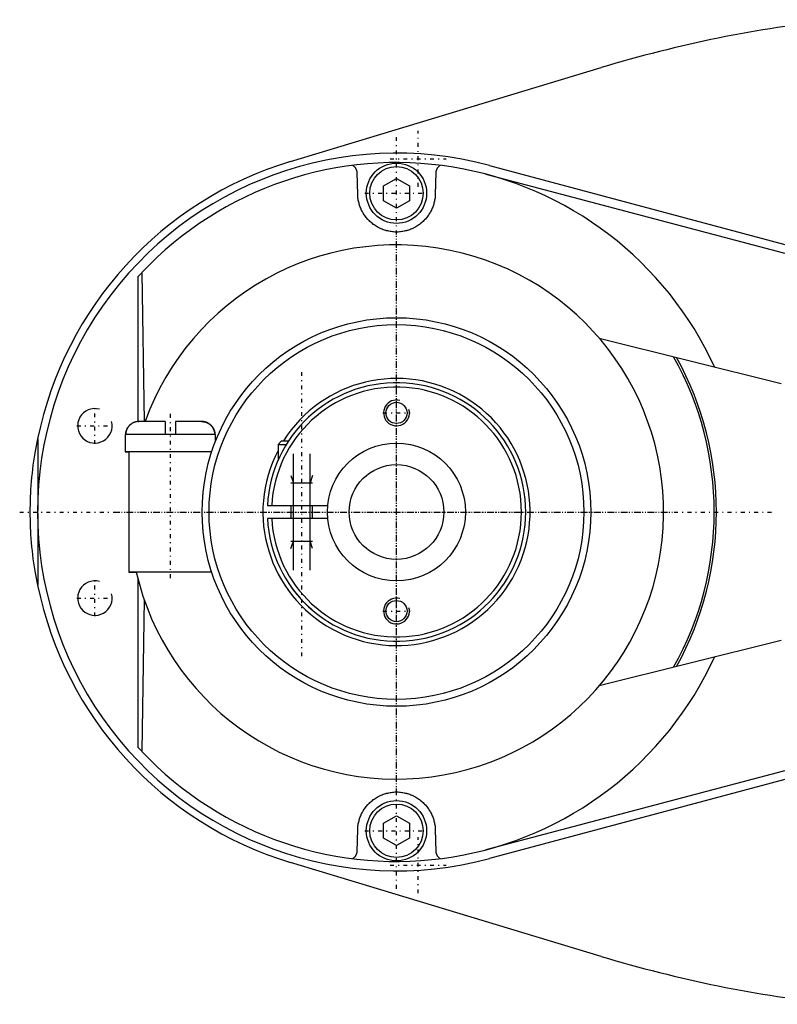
# Model space of a CAD drawing. Extents: x -344 to 171, y -70 to 70.
# Tile 1 of 4: x -344 to -256, y -57 to 57. Entities that reach past the tile are written whole.
import ezdxf

# ---------------------------------------------------------------- set-up
doc = ezdxf.new("R2010")
doc.units = 0
doc.linetypes.add('CENTER', pattern=[1.5, 0.45, -0.5, 0.05, -0.5])
for name, color, linetype in [('AM_0', 7, 'CONTINUOUS'), ('AM_10', 7, 'CONTINUOUS'), ('AM_7', 7, 'CENTER')]:
    doc.layers.add(name, color=color, linetype=linetype)

msp = doc.modelspace()

# ---------------------------------------------------------------- linework, layer by layer
at = {"layer": 'AM_0', "color": 7, "linetype": 'CONTINUOUS'}
for p, q in [((-312.3, 40.68), (-276.23, 51.58)), ((-289.22, 40.23), (-242.41, 27.68)), ((-304.5, 36.87), (-304.57, 39.39)), ((-295.43, 39.39), (-295.5, 36.87)), ((-289.65, 39.22), (-242.45, 26.75)), ((-301.5, 37.87), (-300, 38.73)), ((-301.5, 36.13), (-301.5, 37.87)), ((-300, 38.73), (-298.5, 37.87)), ((-298.5, 37.87), (-298.5, 36.13)), ((-300, 35.27), (-301.5, 36.13)), ((-298.5, 36.13), (-300, 35.27)), ((-330, 27.3), (-329.55, 27.78)), ((-329.55, 27.78), (-329.29, 10.5)), ((-330, 27.3), (-330, 10.5)), ((-276.46, 20.17), (-255.34, 14.91)), ((-326.85, 10.5), (-329.89, 10.5)), ((-326.85, 10.5), (-326.85, 9)), ((-322.61, 10.5), (-325.65, 10.5)), ((-325.65, 10.5), (-325.65, 9)), ((-341.64, 8.48), (-341.64, 0.16)), ((-331.5, 9), (-331.5, 7)), ((-321, 9), (-331.5, 9)), ((-321, 8.22), (-321, 9)), ((-313.35, 8.25), (-313.75, 7.85)), ((-313.35, 8.25), (-312.53, 8.25)), ((-331.5, 7), (-331.05, 7)), ((-321.44, 7), (-331.5, 7)), ((-331.05, 7), (-331.05, -7)), ((-321.45, 6.96), (-321.45, 7)), ((-313.75, 7.85), (-313.75, 5.99)), ((-313.75, 7.85), (-312.78, 7.85)), ((-314.98, 0.75), (-307.96, 0.75)), ((-312.25, 0.75), (-312.25, -0.75)), ((-309.75, -0.75), (-309.75, 0.75)), ((-341.64, -0.16), (-341.64, -8.48)), ((-307.96, -0.75), (-314.98, -0.75)), ((-331.05, -7), (-330.2, -7)), ((-321.45, -7), (-331.05, -7)), ((-330, -7.81), (-330, -27.3)), ((-321.45, -7), (-321.45, -6.96)), ((-329.29, -10.16), (-329.55, -27.78)), ((-255.34, -14.91), (-276.46, -20.17)), ((-329.55, -27.78), (-330, -27.3)), ((-242.45, -26.75), (-289.65, -39.22)), ((-242.41, -27.68), (-289.22, -40.23)), ((-301.5, -36.13), (-300, -35.27)), ((-300, -35.27), (-298.5, -36.13)), ((-301.5, -37.87), (-301.5, -36.13)), ((-298.5, -36.13), (-298.5, -37.87)), ((-304.57, -39.39), (-304.5, -36.87)), ((-295.5, -36.87), (-295.43, -39.39)), ((-300, -38.73), (-301.5, -37.87)), ((-298.5, -37.87), (-300, -38.73)), ((-276.23, -51.58), (-312.3, -40.68))]:
    msp.add_line(p, q, dxfattribs=at)
for points in [[(-304.57, 39.39, 0), (-304.57, 39.42, 0), (-304.58, 39.47, 0), (-304.58, 39.53, 0), (-304.59, 39.56, 0), (-304.6, 39.58, 0), (-304.61, 39.64, 0), (-304.63, 39.69, 0), (-304.65, 39.75, 0), (-304.67, 39.8, 0), (-304.7, 39.85, 0), (-304.71, 39.87, 0), (-304.73, 39.9, 0), (-304.76, 39.95, 0), (-304.8, 39.99, 0), (-304.83, 40.04, 0), (-304.87, 40.08, 0), (-304.92, 40.12, 0), (-304.94, 40.14, 0), (-304.97, 40.16, 0), (-305.01, 40.19, 0), (-305.07, 40.22, 0), (-305.09, 40.24, 0)], [(-294.91, 40.24, 0), (-294.93, 40.22, 0), (-294.99, 40.19, 0), (-295.04, 40.16, 0), (-295.06, 40.14, 0), (-295.08, 40.12, 0), (-295.12, 40.08, 0), (-295.17, 40.04, 0), (-295.2, 39.99, 0), (-295.24, 39.95, 0), (-295.27, 39.9, 0), (-295.29, 39.87, 0), (-295.3, 39.85, 0), (-295.33, 39.8, 0), (-295.35, 39.75, 0), (-295.37, 39.69, 0), (-295.39, 39.64, 0), (-295.4, 39.58, 0), (-295.41, 39.56, 0), (-295.42, 39.53, 0), (-295.42, 39.47, 0), (-295.43, 39.42, 0), (-295.43, 39.39, 0)], [(-295.5, 36.87, 0), (-295.5, 36.81, 0), (-295.51, 36.69, 0), (-295.52, 36.57, 0), (-295.53, 36.51, 0), (-295.53, 36.44, 0), (-295.55, 36.32, 0), (-295.57, 36.2, 0), (-295.59, 36.08, 0), (-295.62, 35.96, 0), (-295.65, 35.85, 0), (-295.67, 35.79, 0), (-295.68, 35.73, 0), (-295.72, 35.61, 0), (-295.76, 35.49, 0), (-295.8, 35.38, 0), (-295.85, 35.26, 0), (-295.9, 35.15, 0), (-295.92, 35.09, 0), (-295.95, 35.04, 0), (-296.01, 34.93, 0), (-296.06, 34.82, 0), (-296.09, 34.76, 0), (-296.13, 34.71, 0), (-296.19, 34.6, 0), (-296.26, 34.5, 0), (-296.29, 34.45, 0), (-296.33, 34.4, 0), (-296.4, 34.29, 0), (-296.48, 34.19, 0), (-296.56, 34.1, 0), (-296.65, 34, 0), (-296.73, 33.91, 0), (-296.78, 33.86, 0), (-296.82, 33.82, 0), (-296.91, 33.73, 0), (-297.01, 33.64, 0), (-297.1, 33.56, 0), (-297.21, 33.47, 0), (-297.31, 33.39, 0), (-297.36, 33.36, 0), (-297.41, 33.32, 0), (-297.52, 33.24, 0), (-297.63, 33.17, 0), (-297.75, 33.11, 0), (-297.86, 33.04, 0), (-297.98, 32.98, 0), (-298.04, 32.95, 0), (-298.1, 32.92, 0), (-298.22, 32.87, 0), (-298.34, 32.82, 0), (-298.47, 32.77, 0), (-298.6, 32.72, 0), (-298.72, 32.68, 0), (-298.79, 32.67, 0), (-298.85, 32.65, 0), (-298.99, 32.62, 0), (-299.12, 32.59, 0), (-299.25, 32.56, 0), (-299.39, 32.54, 0), (-299.52, 32.53, 0), (-299.59, 32.52, 0), (-299.66, 32.51, 0), (-299.79, 32.5, 0), (-299.93, 32.5, 0), (-300, 32.5, 0), (-300.07, 32.5, 0), (-300.2, 32.5, 0), (-300.34, 32.51, 0), (-300.41, 32.52, 0), (-300.48, 32.53, 0), (-300.61, 32.54, 0), (-300.75, 32.56, 0), (-300.88, 32.59, 0), (-301.01, 32.62, 0), (-301.15, 32.65, 0), (-301.21, 32.67, 0), (-301.28, 32.68, 0), (-301.4, 32.72, 0), (-301.53, 32.77, 0), (-301.66, 32.82, 0), (-301.78, 32.87, 0), (-301.9, 32.92, 0), (-301.96, 32.95, 0), (-302.02, 32.98, 0), (-302.14, 33.04, 0), (-302.25, 33.11, 0), (-302.37, 33.17, 0), (-302.48, 33.24, 0), (-302.59, 33.32, 0), (-302.64, 33.36, 0), (-302.69, 33.39, 0), (-302.79, 33.47, 0), (-302.89, 33.55, 0), (-302.99, 33.64, 0), (-303.09, 33.73, 0), (-303.18, 33.82, 0), (-303.22, 33.86, 0), (-303.27, 33.91, 0), (-303.35, 34, 0), (-303.44, 34.1, 0), (-303.52, 34.19, 0), (-303.6, 34.29, 0), (-303.67, 34.4, 0), (-303.71, 34.45, 0), (-303.74, 34.5, 0), (-303.81, 34.6, 0), (-303.87, 34.71, 0), (-303.91, 34.76, 0), (-303.94, 34.82, 0), (-303.99, 34.93, 0), (-304.05, 35.04, 0), (-304.08, 35.09, 0), (-304.1, 35.15, 0), (-304.15, 35.26, 0), (-304.2, 35.38, 0), (-304.24, 35.49, 0), (-304.28, 35.61, 0), (-304.32, 35.73, 0), (-304.33, 35.79, 0), (-304.35, 35.85, 0), (-304.38, 35.96, 0), (-304.41, 36.08, 0), (-304.43, 36.2, 0), (-304.45, 36.32, 0), (-304.47, 36.44, 0), (-304.47, 36.51, 0), (-304.48, 36.57, 0), (-304.49, 36.69, 0), (-304.5, 36.81, 0), (-304.5, 36.87, 0)], [(-329.89, 10.5, 0), (-329.9, 10.5, 0), (-329.92, 10.5, 0), (-329.94, 10.5, 0), (-329.95, 10.5, 0), (-329.96, 10.5, 0), (-329.99, 10.5, 0), (-330.01, 10.5, 0), (-330.03, 10.49, 0), (-330.05, 10.49, 0), (-330.07, 10.49, 0), (-330.09, 10.49, 0), (-330.1, 10.49, 0), (-330.12, 10.48, 0), (-330.14, 10.48, 0), (-330.16, 10.48, 0), (-330.19, 10.47, 0), (-330.21, 10.47, 0), (-330.22, 10.47, 0), (-330.23, 10.46, 0), (-330.25, 10.46, 0), (-330.27, 10.45, 0), (-330.29, 10.45, 0), (-330.3, 10.45, 0), (-330.32, 10.44, 0), (-330.34, 10.43, 0), (-330.35, 10.43, 0), (-330.36, 10.43, 0), (-330.38, 10.42, 0), (-330.4, 10.41, 0), (-330.42, 10.41, 0), (-330.44, 10.4, 0), (-330.46, 10.39, 0), (-330.47, 10.39, 0), (-330.48, 10.38, 0), (-330.5, 10.38, 0), (-330.52, 10.37, 0), (-330.54, 10.36, 0), (-330.56, 10.35, 0), (-330.58, 10.34, 0), (-330.59, 10.34, 0), (-330.6, 10.33, 0), (-330.62, 10.32, 0), (-330.64, 10.31, 0), (-330.66, 10.3, 0), (-330.68, 10.29, 0), (-330.7, 10.28, 0), (-330.71, 10.27, 0), (-330.72, 10.26, 0), (-330.74, 10.25, 0), (-330.75, 10.24, 0), (-330.77, 10.23, 0), (-330.79, 10.21, 0), (-330.81, 10.2, 0), (-330.82, 10.19, 0), (-330.83, 10.19, 0), (-330.85, 10.17, 0), (-330.86, 10.16, 0), (-330.88, 10.15, 0), (-330.9, 10.13, 0), (-330.91, 10.12, 0), (-330.92, 10.11, 0), (-330.93, 10.1, 0), (-330.95, 10.09, 0), (-330.96, 10.07, 0), (-330.97, 10.07, 0), (-330.98, 10.06, 0), (-330.99, 10.04, 0), (-331.01, 10.03, 0), (-331.01, 10.02, 0), (-331.02, 10.01, 0), (-331.04, 10, 0), (-331.05, 9.98, 0), (-331.06, 9.97, 0), (-331.08, 9.95, 0), (-331.09, 9.93, 0), (-331.1, 9.92, 0), (-331.11, 9.91, 0), (-331.12, 9.9, 0), (-331.13, 9.88, 0), (-331.15, 9.86, 0), (-331.16, 9.84, 0), (-331.17, 9.82, 0), (-331.18, 9.81, 0), (-331.19, 9.8, 0), (-331.2, 9.78, 0), (-331.21, 9.76, 0), (-331.22, 9.74, 0), (-331.23, 9.73, 0), (-331.24, 9.71, 0), (-331.25, 9.7, 0), (-331.25, 9.69, 0), (-331.26, 9.67, 0), (-331.27, 9.65, 0), (-331.28, 9.63, 0), (-331.29, 9.61, 0), (-331.3, 9.59, 0), (-331.3, 9.58, 0), (-331.31, 9.57, 0), (-331.32, 9.55, 0), (-331.32, 9.53, 0), (-331.33, 9.51, 0), (-331.34, 9.49, 0), (-331.35, 9.47, 0), (-331.35, 9.46, 0), (-331.35, 9.45, 0), (-331.36, 9.43, 0), (-331.37, 9.41, 0), (-331.37, 9.39, 0), (-331.37, 9.38, 0), (-331.38, 9.36, 0), (-331.38, 9.34, 0), (-331.39, 9.33, 0), (-331.39, 9.32, 0), (-331.39, 9.3, 0), (-331.4, 9.27, 0), (-331.4, 9.25, 0), (-331.4, 9.23, 0), (-331.41, 9.21, 0), (-331.41, 9.2, 0), (-331.41, 9.18, 0), (-331.41, 9.16, 0), (-331.42, 9.14, 0), (-331.42, 9.12, 0), (-331.42, 9.1, 0), (-331.42, 9.07, 0), (-331.42, 9.06, 0), (-331.42, 9.05, 0), (-331.42, 9.03, 0), (-331.42, 9.01, 0), (-331.42, 9, 0)], [(-329.89, 10.5, 0), (-329.9, 10.5, 0), (-329.92, 10.5, 0), (-329.94, 10.5, 0), (-329.95, 10.5, 0), (-329.96, 10.5, 0), (-329.99, 10.5, 0), (-330.01, 10.5, 0), (-330.03, 10.49, 0), (-330.05, 10.49, 0), (-330.07, 10.49, 0), (-330.09, 10.49, 0), (-330.1, 10.49, 0), (-330.12, 10.48, 0), (-330.14, 10.48, 0), (-330.16, 10.48, 0), (-330.19, 10.47, 0), (-330.21, 10.47, 0), (-330.22, 10.47, 0), (-330.23, 10.46, 0), (-330.25, 10.46, 0), (-330.27, 10.45, 0), (-330.29, 10.45, 0), (-330.3, 10.45, 0), (-330.32, 10.44, 0), (-330.34, 10.43, 0), (-330.35, 10.43, 0), (-330.36, 10.43, 0), (-330.38, 10.42, 0), (-330.4, 10.41, 0), (-330.42, 10.41, 0), (-330.44, 10.4, 0), (-330.46, 10.39, 0), (-330.47, 10.39, 0), (-330.48, 10.38, 0), (-330.5, 10.38, 0), (-330.52, 10.37, 0), (-330.54, 10.36, 0), (-330.56, 10.35, 0), (-330.58, 10.34, 0), (-330.59, 10.34, 0), (-330.6, 10.33, 0), (-330.62, 10.32, 0), (-330.64, 10.31, 0), (-330.66, 10.3, 0), (-330.68, 10.29, 0), (-330.7, 10.28, 0), (-330.71, 10.27, 0), (-330.72, 10.26, 0), (-330.74, 10.25, 0), (-330.75, 10.24, 0), (-330.77, 10.23, 0), (-330.79, 10.21, 0), (-330.81, 10.2, 0), (-330.82, 10.19, 0), (-330.83, 10.19, 0), (-330.85, 10.17, 0), (-330.86, 10.16, 0), (-330.88, 10.15, 0), (-330.9, 10.13, 0), (-330.91, 10.12, 0), (-330.92, 10.11, 0), (-330.93, 10.1, 0), (-330.95, 10.09, 0), (-330.96, 10.07, 0), (-330.97, 10.07, 0), (-330.98, 10.06, 0), (-330.99, 10.04, 0), (-331.01, 10.03, 0), (-331.01, 10.02, 0), (-331.02, 10.01, 0), (-331.04, 10, 0), (-331.05, 9.98, 0), (-331.06, 9.97, 0), (-331.08, 9.95, 0), (-331.09, 9.93, 0), (-331.1, 9.92, 0), (-331.11, 9.91, 0), (-331.12, 9.9, 0), (-331.13, 9.88, 0), (-331.15, 9.86, 0), (-331.16, 9.84, 0), (-331.17, 9.82, 0), (-331.18, 9.81, 0), (-331.19, 9.8, 0), (-331.2, 9.78, 0), (-331.21, 9.76, 0), (-331.22, 9.74, 0), (-331.23, 9.73, 0), (-331.24, 9.71, 0), (-331.25, 9.7, 0), (-331.25, 9.69, 0), (-331.26, 9.67, 0), (-331.27, 9.65, 0), (-331.28, 9.63, 0), (-331.29, 9.61, 0), (-331.3, 9.59, 0), (-331.3, 9.58, 0), (-331.31, 9.57, 0), (-331.32, 9.55, 0), (-331.32, 9.53, 0), (-331.33, 9.51, 0), (-331.34, 9.49, 0), (-331.35, 9.47, 0), (-331.35, 9.46, 0), (-331.35, 9.45, 0), (-331.36, 9.43, 0), (-331.37, 9.41, 0), (-331.37, 9.39, 0), (-331.37, 9.38, 0), (-331.38, 9.36, 0), (-331.38, 9.34, 0), (-331.39, 9.33, 0), (-331.39, 9.32, 0), (-331.39, 9.3, 0), (-331.4, 9.27, 0), (-331.4, 9.25, 0), (-331.4, 9.23, 0), (-331.41, 9.21, 0), (-331.41, 9.2, 0), (-331.41, 9.18, 0), (-331.41, 9.16, 0), (-331.42, 9.14, 0), (-331.42, 9.12, 0), (-331.42, 9.1, 0), (-331.42, 9.07, 0), (-331.42, 9.06, 0), (-331.42, 9.05, 0), (-331.42, 9.03, 0), (-331.42, 9.01, 0), (-331.42, 9, 0)], [(-329.96, 10.5, 0), (-329.95, 10.5, 0), (-329.93, 10.5, 0), (-329.9, 10.5, 0), (-329.89, 10.5, 0)], [(-322.61, 10.5, 0), (-322.6, 10.5, 0), (-322.58, 10.5, 0), (-322.56, 10.5, 0), (-322.55, 10.5, 0), (-322.54, 10.5, 0), (-322.51, 10.5, 0), (-322.49, 10.5, 0), (-322.47, 10.49, 0), (-322.45, 10.49, 0), (-322.43, 10.49, 0), (-322.41, 10.49, 0), (-322.4, 10.49, 0), (-322.38, 10.48, 0), (-322.36, 10.48, 0), (-322.34, 10.48, 0), (-322.31, 10.47, 0), (-322.29, 10.47, 0), (-322.28, 10.47, 0), (-322.27, 10.46, 0), (-322.25, 10.46, 0), (-322.23, 10.45, 0), (-322.21, 10.45, 0), (-322.2, 10.45, 0), (-322.18, 10.44, 0), (-322.16, 10.43, 0), (-322.15, 10.43, 0), (-322.14, 10.43, 0), (-322.12, 10.42, 0), (-322.1, 10.41, 0), (-322.08, 10.41, 0), (-322.06, 10.4, 0), (-322.04, 10.39, 0), (-322.03, 10.39, 0), (-322.02, 10.38, 0), (-322, 10.38, 0), (-321.98, 10.37, 0), (-321.96, 10.36, 0), (-321.94, 10.35, 0), (-321.92, 10.34, 0), (-321.91, 10.34, 0), (-321.9, 10.33, 0), (-321.88, 10.32, 0), (-321.86, 10.31, 0), (-321.84, 10.3, 0), (-321.82, 10.29, 0), (-321.8, 10.28, 0), (-321.79, 10.27, 0), (-321.78, 10.26, 0), (-321.76, 10.25, 0), (-321.75, 10.24, 0), (-321.73, 10.23, 0), (-321.71, 10.21, 0), (-321.69, 10.2, 0), (-321.68, 10.19, 0), (-321.67, 10.19, 0), (-321.65, 10.17, 0), (-321.64, 10.16, 0), (-321.62, 10.15, 0), (-321.6, 10.13, 0), (-321.59, 10.12, 0), (-321.58, 10.11, 0), (-321.57, 10.1, 0), (-321.55, 10.09, 0), (-321.54, 10.07, 0), (-321.53, 10.07, 0), (-321.52, 10.06, 0), (-321.51, 10.04, 0), (-321.49, 10.03, 0), (-321.49, 10.02, 0), (-321.48, 10.01, 0), (-321.46, 10, 0), (-321.45, 9.98, 0), (-321.44, 9.97, 0), (-321.42, 9.95, 0), (-321.41, 9.93, 0), (-321.4, 9.92, 0), (-321.39, 9.91, 0), (-321.38, 9.9, 0), (-321.37, 9.88, 0), (-321.35, 9.86, 0), (-321.34, 9.84, 0), (-321.33, 9.82, 0), (-321.32, 9.81, 0), (-321.31, 9.8, 0), (-321.3, 9.78, 0), (-321.29, 9.76, 0), (-321.28, 9.74, 0), (-321.27, 9.73, 0), (-321.26, 9.71, 0), (-321.25, 9.7, 0), (-321.25, 9.69, 0), (-321.24, 9.67, 0), (-321.23, 9.65, 0), (-321.22, 9.63, 0), (-321.21, 9.61, 0), (-321.2, 9.59, 0), (-321.2, 9.58, 0), (-321.19, 9.57, 0), (-321.18, 9.55, 0), (-321.18, 9.53, 0), (-321.17, 9.51, 0), (-321.16, 9.49, 0), (-321.15, 9.47, 0), (-321.15, 9.46, 0), (-321.15, 9.45, 0), (-321.14, 9.43, 0), (-321.13, 9.41, 0), (-321.13, 9.39, 0), (-321.13, 9.38, 0), (-321.12, 9.36, 0), (-321.12, 9.34, 0), (-321.11, 9.33, 0), (-321.11, 9.32, 0), (-321.11, 9.3, 0), (-321.1, 9.27, 0), (-321.1, 9.25, 0), (-321.1, 9.23, 0), (-321.09, 9.21, 0), (-321.09, 9.2, 0), (-321.09, 9.18, 0), (-321.09, 9.16, 0), (-321.08, 9.14, 0), (-321.08, 9.12, 0), (-321.08, 9.1, 0), (-321.08, 9.07, 0), (-321.08, 9.06, 0), (-321.08, 9.05, 0), (-321.08, 9.03, 0), (-321.08, 9.01, 0), (-321.08, 9, 0)], [(-321.08, 9, 0), (-321.08, 9.01, 0), (-321.08, 9.03, 0), (-321.08, 9.05, 0), (-321.08, 9.06, 0), (-321.08, 9.07, 0), (-321.08, 9.1, 0), (-321.08, 9.12, 0), (-321.08, 9.14, 0), (-321.09, 9.16, 0), (-321.09, 9.18, 0), (-321.09, 9.2, 0), (-321.09, 9.21, 0), (-321.1, 9.23, 0), (-321.1, 9.25, 0), (-321.1, 9.27, 0), (-321.11, 9.3, 0), (-321.11, 9.32, 0), (-321.11, 9.33, 0), (-321.12, 9.34, 0), (-321.12, 9.36, 0), (-321.13, 9.38, 0), (-321.13, 9.39, 0), (-321.13, 9.41, 0), (-321.14, 9.43, 0), (-321.15, 9.45, 0), (-321.15, 9.46, 0), (-321.15, 9.47, 0), (-321.16, 9.49, 0), (-321.17, 9.51, 0), (-321.18, 9.53, 0), (-321.18, 9.55, 0), (-321.19, 9.57, 0), (-321.2, 9.58, 0), (-321.2, 9.59, 0), (-321.21, 9.61, 0), (-321.22, 9.63, 0), (-321.23, 9.65, 0), (-321.24, 9.67, 0), (-321.25, 9.69, 0), (-321.25, 9.7, 0), (-321.26, 9.71, 0), (-321.27, 9.73, 0), (-321.28, 9.74, 0), (-321.29, 9.76, 0), (-321.3, 9.78, 0), (-321.31, 9.8, 0), (-321.32, 9.81, 0), (-321.33, 9.82, 0), (-321.34, 9.84, 0), (-321.35, 9.86, 0), (-321.37, 9.88, 0), (-321.38, 9.9, 0), (-321.39, 9.91, 0), (-321.4, 9.92, 0), (-321.41, 9.93, 0), (-321.42, 9.95, 0), (-321.44, 9.97, 0), (-321.45, 9.98, 0), (-321.46, 10, 0), (-321.48, 10.01, 0), (-321.49, 10.02, 0), (-321.49, 10.03, 0), (-321.51, 10.04, 0), (-321.52, 10.06, 0), (-321.53, 10.07, 0), (-321.54, 10.07, 0), (-321.55, 10.09, 0), (-321.57, 10.1, 0), (-321.58, 10.11, 0), (-321.59, 10.12, 0), (-321.6, 10.13, 0), (-321.62, 10.15, 0), (-321.64, 10.16, 0), (-321.65, 10.17, 0), (-321.67, 10.19, 0), (-321.68, 10.19, 0), (-321.69, 10.2, 0), (-321.71, 10.21, 0), (-321.73, 10.23, 0), (-321.75, 10.24, 0), (-321.76, 10.25, 0), (-321.78, 10.26, 0), (-321.79, 10.27, 0), (-321.8, 10.28, 0), (-321.82, 10.29, 0), (-321.84, 10.3, 0), (-321.86, 10.31, 0), (-321.88, 10.32, 0), (-321.9, 10.33, 0), (-321.91, 10.34, 0), (-321.92, 10.34, 0), (-321.94, 10.35, 0), (-321.96, 10.36, 0), (-321.98, 10.37, 0), (-322, 10.38, 0), (-322.02, 10.38, 0), (-322.03, 10.39, 0), (-322.04, 10.39, 0), (-322.06, 10.4, 0), (-322.08, 10.41, 0), (-322.1, 10.41, 0), (-322.12, 10.42, 0), (-322.14, 10.43, 0), (-322.15, 10.43, 0), (-322.16, 10.43, 0), (-322.18, 10.44, 0), (-322.2, 10.45, 0), (-322.21, 10.45, 0), (-322.23, 10.45, 0), (-322.25, 10.46, 0), (-322.27, 10.46, 0), (-322.28, 10.47, 0), (-322.29, 10.47, 0), (-322.31, 10.47, 0), (-322.34, 10.48, 0), (-322.36, 10.48, 0), (-322.38, 10.48, 0), (-322.4, 10.49, 0), (-322.41, 10.49, 0), (-322.43, 10.49, 0), (-322.45, 10.49, 0), (-322.47, 10.49, 0), (-322.49, 10.5, 0), (-322.51, 10.5, 0), (-322.54, 10.5, 0), (-322.55, 10.5, 0), (-322.56, 10.5, 0), (-322.58, 10.5, 0), (-322.6, 10.5, 0), (-322.61, 10.5, 0)], [(-331.42, 9, 0), (-331.42, 9.04, 0), (-331.42, 9.11, 0), (-331.41, 9.19, 0), (-331.4, 9.23, 0), (-331.4, 9.27, 0), (-331.38, 9.35, 0), (-331.36, 9.43, 0), (-331.33, 9.5, 0), (-331.31, 9.57, 0), (-331.28, 9.64, 0), (-331.26, 9.68, 0), (-331.24, 9.71, 0), (-331.2, 9.78, 0), (-331.15, 9.85, 0), (-331.11, 9.91, 0), (-331.06, 9.98, 0), (-331, 10.03, 0), (-330.98, 10.06, 0), (-330.95, 10.08, 0), (-330.89, 10.14, 0), (-330.83, 10.19, 0), (-330.8, 10.21, 0)], [(-342.5, 0, 0), (-342.5, 0.01, 0), (-342.5, 0.02, 0), (-342.5, 0.03, 0), (-342.5, 0.04, 0), (-342.5, 0.05, 0), (-342.5, 0.06, 0), (-342.5, 0.07, 0), (-342.5, 0.09, 0), (-342.5, 0.1, 0), (-342.5, 0.11, 0), (-342.5, 0.12, 0), (-342.5, 0.13, 0), (-342.5, 0.14, 0), (-342.5, 0.15, 0), (-342.5, 0.16, 0), (-342.5, 0.18, 0), (-342.5, 0.19, 0), (-342.5, 0.2, 0), (-342.5, 0.2, 0), (-342.5, 0.22, 0), (-342.5, 0.23, 0), (-342.5, 0.24, 0), (-342.5, 0.24, 0), (-342.5, 0.26, 0), (-342.5, 0.27, 0), (-342.5, 0.28, 0), (-342.5, 0.28, 0), (-342.5, 0.3, 0), (-342.5, 0.31, 0), (-342.5, 0.32, 0), (-342.5, 0.34, 0), (-342.5, 0.35, 0), (-342.5, 0.36, 0), (-342.5, 0.36, 0), (-342.5, 0.38, 0), (-342.5, 0.39, 0), (-342.5, 0.4, 0), (-342.5, 0.42, 0), (-342.5, 0.43, 0), (-342.5, 0.43, 0), (-342.5, 0.44, 0), (-342.5, 0.45, 0), (-342.5, 0.47, 0), (-342.5, 0.48, 0), (-342.5, 0.49, 0), (-342.5, 0.51, 0), (-342.5, 0.51, 0), (-342.5, 0.52, 0), (-342.5, 0.53, 0), (-342.5, 0.55, 0), (-342.5, 0.59, 0), (-342.49, 0.67, 0), (-342.49, 0.71, 0), (-342.49, 0.75, 0), (-342.49, 0.83, 0), (-342.49, 0.91, 0), (-342.49, 0.99, 0), (-342.49, 1.07, 0), (-342.48, 1.15, 0), (-342.48, 1.19, 0), (-342.48, 1.23, 0), (-342.48, 1.3, 0), (-342.48, 1.38, 0), (-342.48, 1.42, 0), (-342.47, 1.46, 0), (-342.47, 1.54, 0), (-342.47, 1.62, 0), (-342.47, 1.66, 0), (-342.47, 1.7, 0), (-342.46, 1.78, 0), (-342.46, 1.86, 0), (-342.46, 1.94, 0), (-342.45, 2.02, 0), (-342.45, 2.09, 0), (-342.45, 2.13, 0), (-342.44, 2.17, 0), (-342.44, 2.25, 0), (-342.44, 2.33, 0), (-342.42, 2.61, 0), (-342.39, 3.08, 0), (-342.35, 3.55, 0), (-342.31, 4.03, 0), (-342.29, 4.26, 0), (-342.26, 4.5, 0), (-342.21, 4.97, 0), (-342.15, 5.44, 0), (-341.91, 7.08, 0), (-341.64, 8.48, 0)], [(-341.64, -8.48, 0), (-341.91, -7.08, 0), (-342.15, -5.44, 0), (-342.21, -4.97, 0), (-342.26, -4.5, 0), (-342.29, -4.26, 0), (-342.31, -4.03, 0), (-342.35, -3.55, 0), (-342.39, -3.08, 0), (-342.42, -2.61, 0), (-342.45, -2.13, 0), (-342.46, -1.86, 0), (-342.46, -1.78, 0), (-342.47, -1.7, 0), (-342.47, -1.66, 0), (-342.47, -1.62, 0), (-342.47, -1.54, 0), (-342.47, -1.46, 0), (-342.48, -1.42, 0), (-342.48, -1.38, 0), (-342.48, -1.3, 0), (-342.48, -1.23, 0), (-342.48, -1.19, 0), (-342.48, -1.15, 0), (-342.49, -1.07, 0), (-342.49, -0.99, 0), (-342.49, -0.91, 0), (-342.49, -0.83, 0), (-342.49, -0.75, 0), (-342.49, -0.71, 0), (-342.49, -0.67, 0), (-342.5, -0.59, 0), (-342.5, -0.55, 0), (-342.5, -0.53, 0), (-342.5, -0.52, 0), (-342.5, -0.51, 0), (-342.5, -0.51, 0), (-342.5, -0.49, 0), (-342.5, -0.48, 0), (-342.5, -0.47, 0), (-342.5, -0.45, 0), (-342.5, -0.44, 0), (-342.5, -0.43, 0), (-342.5, -0.43, 0), (-342.5, -0.42, 0), (-342.5, -0.4, 0), (-342.5, -0.39, 0), (-342.5, -0.38, 0), (-342.5, -0.36, 0), (-342.5, -0.36, 0), (-342.5, -0.35, 0), (-342.5, -0.34, 0), (-342.5, -0.32, 0), (-342.5, -0.31, 0), (-342.5, -0.3, 0), (-342.5, -0.28, 0), (-342.5, -0.28, 0), (-342.5, -0.27, 0), (-342.5, -0.26, 0), (-342.5, -0.24, 0), (-342.5, -0.24, 0), (-342.5, -0.23, 0), (-342.5, -0.22, 0), (-342.5, -0.2, 0), (-342.5, -0.2, 0), (-342.5, -0.19, 0), (-342.5, -0.18, 0), (-342.5, -0.16, 0), (-342.5, -0.15, 0), (-342.5, -0.14, 0), (-342.5, -0.13, 0), (-342.5, -0.12, 0), (-342.5, -0.11, 0), (-342.5, -0.1, 0), (-342.5, -0.09, 0), (-342.5, -0.07, 0), (-342.5, -0.06, 0), (-342.5, -0.05, 0), (-342.5, -0.04, 0), (-342.5, -0.03, 0), (-342.5, -0.02, 0), (-342.5, -0.01, 0), (-342.5, 0, 0)], [(-309.75, -11.4, 0), (-309.75, -11.4, 0), (-309.75, -11.4, 0), (-309.75, -11.39, 0), (-309.76, -11.39, 0), (-309.76, -11.39, 0), (-309.77, -11.39, 0), (-309.77, -11.38, 0), (-309.78, -11.37, 0), (-309.79, -11.36, 0), (-309.81, -11.35, 0), (-309.81, -11.34, 0), (-309.82, -11.34, 0), (-309.84, -11.32, 0), (-309.85, -11.31, 0), (-309.87, -11.29, 0), (-309.89, -11.28, 0), (-309.91, -11.26, 0), (-309.92, -11.25, 0), (-309.93, -11.24, 0), (-309.95, -11.22, 0), (-309.98, -11.2, 0), (-309.99, -11.19, 0), (-310, -11.18, 0), (-310.02, -11.16, 0), (-310.05, -11.14, 0), (-310.06, -11.13, 0), (-310.07, -11.11, 0), (-310.1, -11.09, 0), (-310.13, -11.07, 0), (-310.15, -11.04, 0), (-310.18, -11.02, 0), (-310.21, -10.99, 0), (-310.22, -10.98, 0), (-310.24, -10.96, 0), (-310.27, -10.94, 0), (-310.3, -10.91, 0), (-310.33, -10.88, 0), (-310.36, -10.85, 0), (-310.39, -10.82, 0), (-310.4, -10.81, 0), (-310.42, -10.79, 0), (-310.45, -10.76, 0), (-310.48, -10.73, 0), (-310.51, -10.7, 0), (-310.55, -10.67, 0), (-310.58, -10.64, 0), (-310.59, -10.62, 0), (-310.61, -10.6, 0), (-310.64, -10.57, 0), (-310.67, -10.54, 0), (-310.71, -10.51, 0), (-310.74, -10.47, 0), (-310.77, -10.44, 0), (-310.79, -10.42, 0), (-310.8, -10.41, 0), (-310.83, -10.37, 0), (-310.87, -10.34, 0), (-310.9, -10.31, 0), (-310.93, -10.27, 0), (-310.96, -10.24, 0), (-310.97, -10.23, 0), (-310.99, -10.21, 0), (-311.02, -10.18, 0), (-311.05, -10.15, 0), (-311.06, -10.13, 0), (-311.08, -10.11, 0), (-311.11, -10.08, 0), (-311.14, -10.05, 0), (-311.15, -10.03, 0), (-311.17, -10.01, 0), (-311.2, -9.98, 0), (-311.23, -9.94, 0), (-311.26, -9.91, 0), (-311.29, -9.87, 0), (-311.32, -9.84, 0), (-311.34, -9.82, 0), (-311.35, -9.8, 0), (-311.38, -9.77, 0), (-311.41, -9.74, 0), (-311.44, -9.7, 0), (-311.47, -9.67, 0), (-311.5, -9.63, 0), (-311.51, -9.61, 0), (-311.53, -9.6, 0), (-311.56, -9.56, 0), (-311.59, -9.53, 0), (-311.61, -9.49, 0), (-311.64, -9.46, 0), (-311.67, -9.42, 0), (-311.68, -9.41, 0), (-311.7, -9.39, 0), (-311.72, -9.36, 0), (-311.75, -9.32, 0), (-311.78, -9.29, 0), (-311.8, -9.26, 0), (-311.83, -9.23, 0), (-311.84, -9.21, 0), (-311.85, -9.2, 0), (-311.87, -9.17, 0), (-311.9, -9.14, 0), (-311.92, -9.11, 0), (-311.94, -9.08, 0), (-311.96, -9.05, 0), (-311.97, -9.03, 0), (-311.98, -9.02, 0), (-312.01, -8.99, 0), (-312.03, -8.96, 0), (-312.04, -8.95, 0), (-312.05, -8.94, 0), (-312.07, -8.91, 0), (-312.09, -8.88, 0), (-312.1, -8.87, 0), (-312.1, -8.86, 0), (-312.12, -8.83, 0), (-312.14, -8.81, 0), (-312.16, -8.79, 0), (-312.17, -8.77, 0), (-312.18, -8.75, 0), (-312.19, -8.74, 0), (-312.2, -8.73, 0), (-312.21, -8.72, 0), (-312.22, -8.7, 0), (-312.23, -8.69, 0), (-312.23, -8.68, 0), (-312.24, -8.67, 0), (-312.24, -8.67, 0), (-312.25, -8.66, 0), (-312.25, -8.66, 0), (-312.25, -8.66, 0), (-312.25, -8.66, 0)], [(-304.5, -36.87, 0), (-304.5, -36.81, 0), (-304.49, -36.69, 0), (-304.48, -36.57, 0), (-304.47, -36.51, 0), (-304.47, -36.44, 0), (-304.45, -36.32, 0), (-304.43, -36.2, 0), (-304.41, -36.08, 0), (-304.38, -35.96, 0), (-304.35, -35.85, 0), (-304.33, -35.79, 0), (-304.32, -35.73, 0), (-304.28, -35.61, 0), (-304.24, -35.49, 0), (-304.2, -35.38, 0), (-304.15, -35.26, 0), (-304.1, -35.15, 0), (-304.08, -35.09, 0), (-304.05, -35.04, 0), (-303.99, -34.93, 0), (-303.94, -34.82, 0), (-303.91, -34.76, 0), (-303.87, -34.71, 0), (-303.81, -34.6, 0), (-303.74, -34.5, 0), (-303.71, -34.45, 0), (-303.67, -34.4, 0), (-303.6, -34.29, 0), (-303.52, -34.19, 0), (-303.44, -34.1, 0), (-303.35, -34, 0), (-303.27, -33.91, 0), (-303.22, -33.86, 0), (-303.18, -33.82, 0), (-303.09, -33.73, 0), (-302.99, -33.64, 0), (-302.9, -33.56, 0), (-302.79, -33.47, 0), (-302.69, -33.39, 0), (-302.64, -33.36, 0), (-302.59, -33.32, 0), (-302.48, -33.24, 0), (-302.37, -33.17, 0), (-302.25, -33.11, 0), (-302.14, -33.04, 0), (-302.02, -32.98, 0), (-301.96, -32.95, 0), (-301.9, -32.92, 0), (-301.78, -32.87, 0), (-301.66, -32.82, 0), (-301.53, -32.77, 0), (-301.4, -32.72, 0), (-301.28, -32.68, 0), (-301.21, -32.67, 0), (-301.15, -32.65, 0), (-301.01, -32.62, 0), (-300.88, -32.59, 0), (-300.75, -32.56, 0), (-300.61, -32.54, 0), (-300.48, -32.53, 0), (-300.41, -32.52, 0), (-300.34, -32.51, 0), (-300.21, -32.5, 0), (-300.07, -32.5, 0), (-300, -32.5, 0), (-299.93, -32.5, 0), (-299.8, -32.5, 0), (-299.66, -32.51, 0), (-299.59, -32.52, 0), (-299.52, -32.53, 0), (-299.39, -32.54, 0), (-299.25, -32.56, 0), (-299.12, -32.59, 0), (-298.99, -32.62, 0), (-298.85, -32.65, 0), (-298.79, -32.67, 0), (-298.72, -32.68, 0), (-298.6, -32.72, 0), (-298.47, -32.77, 0), (-298.34, -32.82, 0), (-298.22, -32.87, 0), (-298.1, -32.92, 0), (-298.04, -32.95, 0), (-297.98, -32.98, 0), (-297.86, -33.04, 0), (-297.75, -33.11, 0), (-297.63, -33.17, 0), (-297.52, -33.24, 0), (-297.41, -33.32, 0), (-297.36, -33.36, 0), (-297.31, -33.39, 0), (-297.21, -33.47, 0), (-297.11, -33.55, 0), (-297.01, -33.64, 0), (-296.91, -33.73, 0), (-296.82, -33.82, 0), (-296.78, -33.86, 0), (-296.73, -33.91, 0), (-296.65, -34, 0), (-296.56, -34.1, 0), (-296.48, -34.19, 0), (-296.4, -34.29, 0), (-296.33, -34.4, 0), (-296.29, -34.45, 0), (-296.26, -34.5, 0), (-296.19, -34.6, 0), (-296.13, -34.71, 0), (-296.09, -34.76, 0), (-296.06, -34.82, 0), (-296.01, -34.93, 0), (-295.95, -35.04, 0), (-295.92, -35.09, 0), (-295.9, -35.15, 0), (-295.85, -35.26, 0), (-295.8, -35.38, 0), (-295.76, -35.49, 0), (-295.72, -35.61, 0), (-295.68, -35.73, 0), (-295.67, -35.79, 0), (-295.65, -35.85, 0), (-295.62, -35.96, 0), (-295.59, -36.08, 0), (-295.57, -36.2, 0), (-295.55, -36.32, 0), (-295.53, -36.44, 0), (-295.53, -36.51, 0), (-295.52, -36.57, 0), (-295.51, -36.69, 0), (-295.5, -36.81, 0), (-295.5, -36.87, 0)], [(-305.09, -40.24, 0), (-305.07, -40.22, 0), (-305.01, -40.19, 0), (-304.97, -40.16, 0), (-304.94, -40.14, 0), (-304.92, -40.12, 0), (-304.88, -40.08, 0), (-304.83, -40.04, 0), (-304.8, -39.99, 0), (-304.76, -39.95, 0), (-304.73, -39.9, 0), (-304.71, -39.87, 0), (-304.7, -39.85, 0), (-304.67, -39.8, 0), (-304.65, -39.75, 0), (-304.63, -39.69, 0), (-304.61, -39.64, 0), (-304.6, -39.58, 0), (-304.59, -39.56, 0), (-304.58, -39.53, 0), (-304.58, -39.47, 0), (-304.57, -39.42, 0), (-304.57, -39.39, 0)], [(-295.43, -39.39, 0), (-295.43, -39.42, 0), (-295.42, -39.47, 0), (-295.42, -39.53, 0), (-295.41, -39.56, 0), (-295.4, -39.58, 0), (-295.39, -39.64, 0), (-295.37, -39.69, 0), (-295.35, -39.75, 0), (-295.33, -39.8, 0), (-295.3, -39.85, 0), (-295.29, -39.87, 0), (-295.27, -39.9, 0), (-295.24, -39.95, 0), (-295.2, -39.99, 0), (-295.17, -40.04, 0), (-295.13, -40.08, 0), (-295.08, -40.12, 0), (-295.06, -40.14, 0), (-295.04, -40.16, 0), (-294.99, -40.19, 0), (-294.93, -40.22, 0), (-294.91, -40.24, 0)]]:
    msp.add_polyline3d(points, dxfattribs=at)
for centre, radius in [((-300, 37), 3.5), ((-300, 37), 3.1), ((-300, 0), 22.55), ((-300, 0), 21.75), ((-300, 11.5), 1.23), ((-300, 0), 8), ((-300, 0), 5.5), ((-300, -11.5), 1.23), ((-300, -37), 3.5), ((-300, -37), 3.1)]:
    msp.add_circle(centre, radius, dxfattribs=at)
for centre, radius, start, end in [((-232.83, -92), 150, 96.1215, 106.8188), ((-300, 0), 41.65, 74.9953, 285.0047), ((-300, 0), 42.5, 106.8188, 168.4858), ((-300, 0), 40.56, 24.5423, 136.7643), ((-300, 0), 31, 193.0503, 160.2017), ((-300, 0), 36.87, 330.7387, 29.2613), ((-300, 0), 37.13, 331.1086, 28.8914), ((-300, 0), 15.5, 152.5107, 147.8418), ((-300, 0), 15, 182.866, 177.134), ((-300, 0), 14.5, 182.9649, 177.0351), ((-300, 0), 42.5, 191.5142, 253.1812), ((-300, 0), 40.56, 223.2357, 335.4577), ((-232.83, 92), 150, 253.1812, 263.8785)]:
    msp.add_arc(centre, radius, start, end, dxfattribs=at)
at = {"layer": 'AM_10', "color": 7, "linetype": 'CONTINUOUS'}
for p, q in [((-311.97, -6.75), (-311.97, 6.75)), ((-310.03, -6.75), (-310.03, 6.75)), ((-312.25, 4.25), (-311.97, 3.4)), ((-309.75, 4.25), (-310.03, 3.4)), ((-312.25, 3.4), (-309.75, 3.4)), ((-312.25, -4.25), (-311.97, -3.4)), ((-312.25, -3.4), (-309.75, -3.4)), ((-309.75, -4.25), (-310.03, -3.4))]:
    msp.add_line(p, q, dxfattribs=at)
for centre, radius in [((-300, 11.5), 1.5), ((-335, 10), 2), ((-335, -10), 2), ((-300, -11.5), 1.5)]:
    msp.add_arc(centre, radius, 75, 15, dxfattribs=at)
at = {"layer": 'AM_7', "color": 4, "linetype": 'CENTER'}
for p, q in [((-300, -43.73), (-300, 43.73)), ((-297.5, 37.74), (-297.5, 44.26)), ((-300.75, 41), (-294.25, 41)), ((-303.68, 37), (-296.32, 37)), ((-300, -32.55), (-300, 32.55)), ((-311, -16.75), (-311, 16.75)), ((-300, -15.75), (-300, 15.75)), ((-335, 7.9), (-335, 12.1)), ((-301.57, 11.5), (-298.43, 11.5)), ((-326.25, 11.38), (-326.25, -7.87)), ((-326.25, 11.38), (-326.25, -7.87)), ((-326.25, 11.38), (-326.25, -7.87)), ((-326.25, 11.38), (-326.25, -7.87)), ((-337.1, 10), (-332.9, 10)), ((-315.75, 0), (-284.25, 0)), ((-343.73, 0), (-256.27, 0)), ((-332.55, 0), (-267.45, 0)), ((-335, -12.1), (-335, -7.9)), ((-337.1, -10), (-332.9, -10)), ((-301.57, -11.5), (-298.43, -11.5)), ((-303.68, -37), (-296.32, -37)), ((-297.5, -44.26), (-297.5, -37.74)), ((-300.75, -41), (-294.25, -41))]:
    msp.add_line(p, q, dxfattribs=at)

doc.saveas('drawing.dxf')
